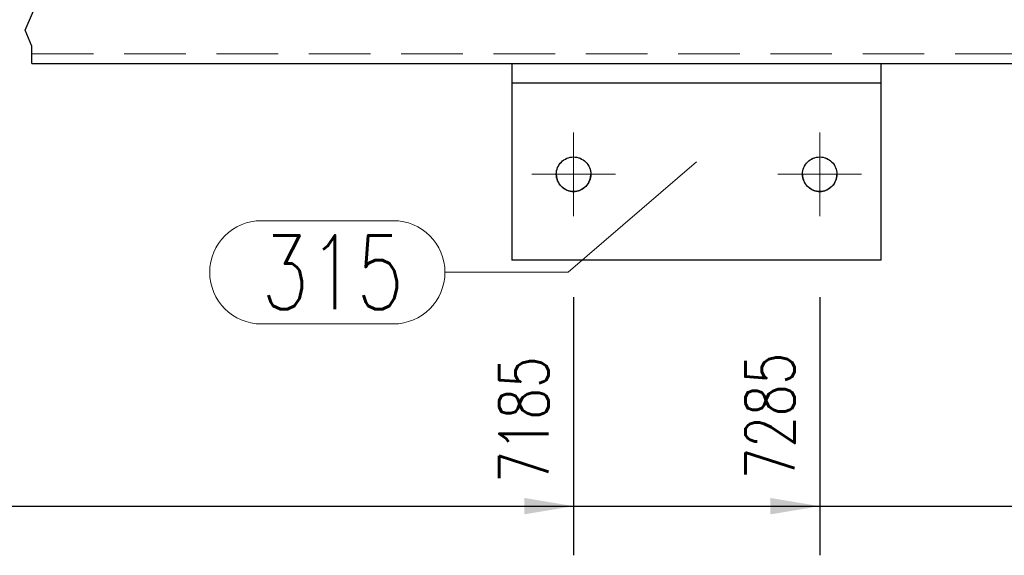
# Model space of a CAD drawing. Header units: millimetres. Extents: x -122 to 731, y 8645 to 9314.
# Tile 33 of 40: x 307 to 347, y 9108 to 9130. Entities that reach past the tile are written whole.
import ezdxf

# ---------------------------------------------------------------- set-up
doc = ezdxf.new("R2010")
doc.units = ezdxf.units.MM
doc.header["$LTSCALE"] = 10
doc.linetypes.add('HIDDEN', pattern=[0.375, 0.25, -0.125])
doc.linetypes.add('MITTE', pattern=[2, 1.25, -0.25, 0.25, -0.25])
doc.layers.get('Defpoints').update_dxf_attribs({"color": 1})
for name, color, linetype, lineweight in [('PS_DIM', 4, 'Continuous', 13), ('PS_Hidden', 2, 'HIDDEN', 9), ('PS_Mid', 5, 'MITTE', 15), ('PS_Pos', 1, 'Continuous', 15), ('PS_Shape', 161, 'Continuous', 30), ('PS_SOLID', 7, 'Continuous', 30)]:
    doc.layers.add(name, color=color, linetype=linetype, lineweight=lineweight)
doc.styles.add('simplex', font='simplex.shx', dxfattribs={"width": 0.75})
doc.dimstyles.new('1_10_GŁ_DS1-LS10', dxfattribs={"dimtxt": 2, "dimasz": 2, "dimexe": 2, "dimexo": 5, "dimgap": 1, "dimtad": 1, "dimjust": 4, "dimdec": 0, "dimlfac": 10, "dimtxsty": 'simplex', "dimblk1": 'NONE', "dimsah": 1, "dimcen": 2, "dimclrd": 256, "dimclre": 256, "dimclrt": 3, "dimadec": 1, "dimazin": 0, "dimtfac": 1, "dimtdec": 0, "dimtmove": 2, "dimatfit": 3, "dimfxl": 1, "dimarcsym": 0})

# ---------------------------------------------------------------- blocks, each defined once
blk = doc.blocks.new('*D178')
at = {"layer": 'Defpoints', "color": 0, "transparency": 16777216}
for p in [(26.054, 9127.826), (329.104, 9123.326), (329.104, 9109.826)]:
    blk.add_point(p, dxfattribs=at)
at = {"layer": 'PS_DIM', "lineweight": -2, "transparency": 16777216}
for p, q in [((26.054, 9122.826), (26.054, 9107.826)), ((329.104, 9118.326), (329.104, 9107.826)), ((26.054, 9109.826), (327.104, 9109.826))]:
    blk.add_line(p, q, dxfattribs=at)
at = {"layer": 'PS_DIM', "transparency": 16777216}
blk.add_solid([(327.104, 9110.159), (327.104, 9109.493), (329.104, 9109.826)], dxfattribs=at)
at = {"layer": 'PS_DIM', "color": 3, "transparency": 16777216, "insert": (327.084, 9113.346), "char_height": 2, "attachment_point": 5, "rotation": 90, "style": 'simplex'}
blk.add_mtext('7185', dxfattribs=at)
blk = doc.blocks.new('_None')
blk = doc.blocks.new('*D179')
at = {"layer": 'Defpoints', "color": 0, "transparency": 16777216}
for p in [(26.054, 9127.826), (339.104, 9123.326), (339.104, 9109.826)]:
    blk.add_point(p, dxfattribs=at)
at = {"layer": 'PS_DIM', "lineweight": -2, "transparency": 16777216}
for p, q in [((26.054, 9122.826), (26.054, 9107.826)), ((339.104, 9118.326), (339.104, 9107.826)), ((26.054, 9109.826), (337.104, 9109.826))]:
    blk.add_line(p, q, dxfattribs=at)
at = {"layer": 'PS_DIM', "transparency": 16777216}
blk.add_solid([(337.104, 9110.159), (337.104, 9109.493), (339.104, 9109.826)], dxfattribs=at)
at = {"layer": 'PS_DIM', "color": 3, "transparency": 16777216, "insert": (337.084, 9113.489), "char_height": 2, "attachment_point": 5, "rotation": 90, "style": 'simplex'}
blk.add_mtext('7285', dxfattribs=at)
blk = doc.blocks.new('*D180')
at = {"layer": 'Defpoints', "color": 0, "transparency": 16777216}
for p in [(26.054, 9127.826), (382.804, 9122.826), (382.804, 9109.826)]:
    blk.add_point(p, dxfattribs=at)
at = {"layer": 'PS_DIM', "lineweight": -2, "transparency": 16777216}
for p, q in [((26.054, 9122.826), (26.054, 9107.826)), ((382.804, 9117.826), (382.804, 9107.826)), ((26.054, 9109.826), (380.804, 9109.826))]:
    blk.add_line(p, q, dxfattribs=at)
at = {"layer": 'PS_DIM', "transparency": 16777216}
blk.add_solid([(380.804, 9110.159), (380.804, 9109.493), (382.804, 9109.826)], dxfattribs=at)
at = {"layer": 'PS_DIM', "color": 3, "transparency": 16777216, "insert": (380.784, 9113.489), "char_height": 2, "attachment_point": 5, "rotation": 90, "style": 'simplex'}
blk.add_mtext('8602', dxfattribs=at)
blk = doc.blocks.new('*X390')
at = {"color": 1}
for p, q in [((306.829, 9129.182), (307.379, 9130.482)), ((307.104, 9128.532), (306.829, 9129.182)), ((307.104, 9127.826), (307.104, 9128.532))]:
    blk.add_line(p, q, dxfattribs=at)
at = {"layer": 'PS_Hidden', "color": 2, "linetype": 'HIDDEN'}
for p, q in [((307.104, 9128.226), (361.104, 9128.226)), ((326.604, 9127.826), (326.604, 9127.826)), ((341.604, 9127.826), (326.604, 9127.826)), ((341.604, 9127.826), (341.604, 9127.826)), ((328.934, 9124.005), (328.901, 9123.996)), ((328.968, 9124.012), (328.934, 9124.005)), ((329.001, 9124.018), (328.968, 9124.012)), ((329.036, 9124.023), (329.001, 9124.018)), ((329.07, 9124.025), (329.036, 9124.023)), ((329.104, 9124.026), (329.07, 9124.025)), ((329.139, 9124.025), (329.104, 9124.026)), ((329.173, 9124.023), (329.139, 9124.025)), ((329.207, 9124.018), (329.173, 9124.023)), ((329.241, 9124.012), (329.207, 9124.018)), ((329.274, 9124.005), (329.241, 9124.012)), ((329.307, 9123.996), (329.274, 9124.005)), ((338.934, 9124.005), (338.901, 9123.996)), ((338.968, 9124.012), (338.934, 9124.005)), ((339.001, 9124.018), (338.968, 9124.012)), ((339.036, 9124.023), (339.001, 9124.018)), ((339.07, 9124.025), (339.036, 9124.023)), ((339.104, 9124.026), (339.07, 9124.025)), ((339.139, 9124.025), (339.104, 9124.026)), ((339.173, 9124.023), (339.139, 9124.025)), ((339.207, 9124.018), (339.173, 9124.023)), ((339.241, 9124.012), (339.207, 9124.018)), ((339.274, 9124.005), (339.241, 9124.012)), ((339.307, 9123.996), (339.274, 9124.005)), ((328.471, 9123.625), (328.457, 9123.594)), ((328.487, 9123.656), (328.471, 9123.625)), ((328.504, 9123.686), (328.487, 9123.656)), ((328.522, 9123.715), (328.504, 9123.686)), ((328.542, 9123.743), (328.522, 9123.715)), ((328.563, 9123.77), (328.542, 9123.743)), ((328.586, 9123.796), (328.563, 9123.77)), ((328.609, 9123.821), (328.586, 9123.796)), ((328.634, 9123.845), (328.609, 9123.821)), ((328.66, 9123.867), (328.634, 9123.845)), ((328.687, 9123.888), (328.66, 9123.867)), ((328.715, 9123.908), (328.687, 9123.888)), ((328.744, 9123.926), (328.715, 9123.908)), ((328.774, 9123.943), (328.744, 9123.926)), ((328.805, 9123.959), (328.774, 9123.943)), ((328.836, 9123.973), (328.805, 9123.959)), ((328.868, 9123.985), (328.836, 9123.973)), ((328.901, 9123.996), (328.868, 9123.985)), ((329.34, 9123.985), (329.307, 9123.996)), ((329.372, 9123.973), (329.34, 9123.985)), ((329.403, 9123.959), (329.372, 9123.973)), ((329.434, 9123.943), (329.403, 9123.959)), ((329.464, 9123.926), (329.434, 9123.943)), ((329.493, 9123.908), (329.464, 9123.926)), ((329.521, 9123.888), (329.493, 9123.908)), ((329.548, 9123.867), (329.521, 9123.888)), ((329.574, 9123.845), (329.548, 9123.867)), ((329.599, 9123.821), (329.574, 9123.845)), ((329.623, 9123.796), (329.599, 9123.821)), ((329.645, 9123.77), (329.623, 9123.796)), ((329.666, 9123.743), (329.645, 9123.77)), ((329.686, 9123.715), (329.666, 9123.743)), ((329.705, 9123.686), (329.686, 9123.715)), ((329.722, 9123.656), (329.705, 9123.686)), ((329.737, 9123.625), (329.722, 9123.656)), ((329.751, 9123.594), (329.737, 9123.625)), ((338.471, 9123.625), (338.457, 9123.594)), ((338.487, 9123.656), (338.471, 9123.625)), ((338.504, 9123.686), (338.487, 9123.656)), ((338.522, 9123.715), (338.504, 9123.686)), ((338.542, 9123.743), (338.522, 9123.715)), ((338.563, 9123.77), (338.542, 9123.743)), ((338.586, 9123.796), (338.563, 9123.77)), ((338.609, 9123.821), (338.586, 9123.796)), ((338.634, 9123.845), (338.609, 9123.821)), ((338.66, 9123.867), (338.634, 9123.845)), ((338.687, 9123.888), (338.66, 9123.867)), ((338.715, 9123.908), (338.687, 9123.888)), ((338.744, 9123.926), (338.715, 9123.908)), ((338.774, 9123.943), (338.744, 9123.926)), ((338.805, 9123.959), (338.774, 9123.943)), ((338.836, 9123.973), (338.805, 9123.959)), ((338.868, 9123.985), (338.836, 9123.973)), ((338.901, 9123.996), (338.868, 9123.985)), ((339.34, 9123.985), (339.307, 9123.996)), ((339.372, 9123.973), (339.34, 9123.985)), ((339.403, 9123.959), (339.372, 9123.973)), ((339.434, 9123.943), (339.403, 9123.959)), ((339.464, 9123.926), (339.434, 9123.943)), ((339.493, 9123.908), (339.464, 9123.926)), ((339.521, 9123.888), (339.493, 9123.908)), ((339.548, 9123.867), (339.521, 9123.888)), ((339.574, 9123.845), (339.548, 9123.867)), ((339.599, 9123.821), (339.574, 9123.845)), ((339.623, 9123.796), (339.599, 9123.821)), ((339.645, 9123.77), (339.623, 9123.796)), ((339.666, 9123.743), (339.645, 9123.77)), ((339.686, 9123.715), (339.666, 9123.743)), ((339.705, 9123.686), (339.686, 9123.715)), ((339.722, 9123.656), (339.705, 9123.686)), ((339.737, 9123.625), (339.722, 9123.656)), ((339.751, 9123.594), (339.737, 9123.625)), ((328.405, 9123.36), (328.404, 9123.326)), ((328.404, 9123.326), (328.404, 9123.326)), ((328.404, 9123.326), (328.404, 9123.326)), ((328.408, 9123.395), (328.405, 9123.36)), ((328.412, 9123.429), (328.408, 9123.395)), ((328.418, 9123.462), (328.412, 9123.429)), ((328.425, 9123.496), (328.418, 9123.462)), ((328.434, 9123.529), (328.425, 9123.496)), ((328.445, 9123.562), (328.434, 9123.529)), ((328.457, 9123.594), (328.445, 9123.562)), ((329.763, 9123.562), (329.751, 9123.594)), ((329.774, 9123.529), (329.763, 9123.562)), ((329.783, 9123.496), (329.774, 9123.529)), ((329.791, 9123.462), (329.783, 9123.496)), ((329.797, 9123.429), (329.791, 9123.462)), ((329.801, 9123.395), (329.797, 9123.429)), ((329.803, 9123.36), (329.801, 9123.395)), ((329.804, 9123.326), (329.803, 9123.36)), ((329.804, 9123.326), (329.804, 9123.326)), ((338.405, 9123.36), (338.404, 9123.326)), ((338.404, 9123.326), (338.404, 9123.326)), ((338.404, 9123.326), (338.404, 9123.326)), ((338.408, 9123.395), (338.405, 9123.36)), ((338.412, 9123.429), (338.408, 9123.395)), ((338.418, 9123.462), (338.412, 9123.429)), ((338.425, 9123.496), (338.418, 9123.462)), ((338.434, 9123.529), (338.425, 9123.496)), ((338.445, 9123.562), (338.434, 9123.529)), ((338.457, 9123.594), (338.445, 9123.562)), ((339.763, 9123.562), (339.751, 9123.594)), ((339.774, 9123.529), (339.763, 9123.562)), ((339.783, 9123.496), (339.774, 9123.529)), ((339.791, 9123.462), (339.783, 9123.496)), ((339.797, 9123.429), (339.791, 9123.462)), ((339.801, 9123.395), (339.797, 9123.429)), ((339.803, 9123.36), (339.801, 9123.395)), ((339.804, 9123.326), (339.803, 9123.36)), ((339.804, 9123.326), (339.804, 9123.326))]:
    blk.add_line(p, q, dxfattribs=at)
at = {"layer": 'PS_Mid', "color": 5, "linetype": 'MITTE'}
for p, q in [((329.104, 9125.026), (329.104, 9121.626)), ((339.104, 9125.026), (339.104, 9121.626)), ((330.804, 9123.326), (327.404, 9123.326)), ((340.804, 9123.326), (337.404, 9123.326))]:
    blk.add_line(p, q, dxfattribs=at)
at = {"layer": 'PS_SOLID', "color": 7, "linetype": 'Continuous'}
for p, q in [((307.104, 9127.826), (361.104, 9127.826)), ((326.604, 9127.826), (326.604, 9127.026)), ((341.604, 9127.026), (341.604, 9127.826)), ((326.604, 9127.026), (326.604, 9119.826)), ((341.604, 9127.026), (326.604, 9127.026)), ((341.604, 9119.826), (341.604, 9127.026)), ((328.901, 9123.996), (328.968, 9124.012)), ((328.968, 9124.012), (329.036, 9124.023)), ((329.036, 9124.023), (329.104, 9124.026)), ((329.104, 9124.026), (329.173, 9124.023)), ((329.104, 9124.026), (329.104, 9124.026)), ((329.173, 9124.023), (329.241, 9124.012)), ((329.241, 9124.012), (329.307, 9123.996)), ((338.901, 9123.996), (338.968, 9124.012)), ((338.968, 9124.012), (339.036, 9124.023)), ((339.036, 9124.023), (339.104, 9124.026)), ((339.104, 9124.026), (339.173, 9124.023)), ((339.104, 9124.026), (339.104, 9124.026)), ((339.173, 9124.023), (339.241, 9124.012)), ((339.241, 9124.012), (339.307, 9123.996)), ((328.457, 9123.594), (328.487, 9123.656)), ((328.487, 9123.656), (328.522, 9123.715)), ((328.522, 9123.715), (328.563, 9123.77)), ((328.563, 9123.77), (328.609, 9123.821)), ((328.609, 9123.821), (328.66, 9123.867)), ((328.66, 9123.867), (328.715, 9123.908)), ((328.715, 9123.908), (328.774, 9123.943)), ((328.774, 9123.943), (328.836, 9123.973)), ((328.836, 9123.973), (328.901, 9123.996)), ((329.307, 9123.996), (329.372, 9123.973)), ((329.372, 9123.973), (329.434, 9123.943)), ((329.434, 9123.943), (329.493, 9123.908)), ((329.493, 9123.908), (329.548, 9123.867)), ((329.548, 9123.867), (329.599, 9123.821)), ((329.599, 9123.821), (329.645, 9123.77)), ((329.645, 9123.77), (329.686, 9123.715)), ((329.686, 9123.715), (329.722, 9123.656)), ((329.722, 9123.656), (329.751, 9123.594)), ((338.457, 9123.594), (338.487, 9123.656)), ((338.487, 9123.656), (338.522, 9123.715)), ((338.522, 9123.715), (338.563, 9123.77)), ((338.563, 9123.77), (338.609, 9123.821)), ((338.609, 9123.821), (338.66, 9123.867)), ((338.66, 9123.867), (338.715, 9123.908)), ((338.715, 9123.908), (338.774, 9123.943)), ((338.774, 9123.943), (338.836, 9123.973)), ((338.836, 9123.973), (338.901, 9123.996)), ((339.307, 9123.996), (339.372, 9123.973)), ((339.372, 9123.973), (339.434, 9123.943)), ((339.434, 9123.943), (339.493, 9123.908)), ((339.493, 9123.908), (339.548, 9123.867)), ((339.548, 9123.867), (339.599, 9123.821)), ((339.599, 9123.821), (339.645, 9123.77)), ((339.645, 9123.77), (339.686, 9123.715)), ((339.686, 9123.715), (339.722, 9123.656)), ((339.722, 9123.656), (339.751, 9123.594)), ((328.404, 9123.326), (328.408, 9123.395)), ((328.404, 9123.326), (328.404, 9123.309)), ((328.408, 9123.257), (328.404, 9123.326)), ((328.404, 9123.309), (328.405, 9123.292)), ((328.405, 9123.292), (328.406, 9123.274)), ((328.406, 9123.274), (328.408, 9123.257)), ((328.408, 9123.395), (328.418, 9123.462)), ((328.408, 9123.257), (328.409, 9123.24)), ((328.418, 9123.189), (328.408, 9123.257)), ((328.409, 9123.24), (328.412, 9123.223)), ((328.412, 9123.223), (328.415, 9123.206)), ((328.415, 9123.206), (328.418, 9123.189)), ((328.418, 9123.462), (328.434, 9123.529)), ((328.434, 9123.529), (328.457, 9123.594)), ((329.751, 9123.594), (329.774, 9123.529)), ((329.774, 9123.529), (329.791, 9123.462)), ((329.791, 9123.462), (329.801, 9123.395)), ((329.801, 9123.257), (329.791, 9123.189)), ((329.791, 9123.189), (329.794, 9123.206)), ((329.794, 9123.206), (329.797, 9123.223)), ((329.797, 9123.223), (329.799, 9123.24)), ((329.799, 9123.24), (329.801, 9123.257)), ((329.801, 9123.395), (329.804, 9123.326)), ((329.804, 9123.326), (329.801, 9123.257)), ((329.801, 9123.257), (329.802, 9123.274)), ((329.802, 9123.274), (329.803, 9123.292)), ((329.803, 9123.292), (329.804, 9123.309)), ((329.804, 9123.309), (329.804, 9123.326)), ((338.404, 9123.326), (338.408, 9123.395)), ((338.404, 9123.326), (338.404, 9123.309)), ((338.408, 9123.257), (338.404, 9123.326)), ((338.404, 9123.309), (338.405, 9123.292)), ((338.405, 9123.292), (338.406, 9123.274)), ((338.406, 9123.274), (338.408, 9123.257)), ((338.408, 9123.395), (338.418, 9123.462)), ((338.408, 9123.257), (338.409, 9123.24)), ((338.418, 9123.189), (338.408, 9123.257)), ((338.409, 9123.24), (338.412, 9123.223)), ((338.412, 9123.223), (338.415, 9123.206)), ((338.415, 9123.206), (338.418, 9123.189)), ((338.418, 9123.462), (338.434, 9123.529)), ((338.434, 9123.529), (338.457, 9123.594)), ((339.751, 9123.594), (339.774, 9123.529)), ((339.774, 9123.529), (339.791, 9123.462)), ((339.791, 9123.462), (339.801, 9123.395)), ((339.801, 9123.257), (339.791, 9123.189)), ((339.791, 9123.189), (339.794, 9123.206)), ((339.794, 9123.206), (339.797, 9123.223)), ((339.797, 9123.223), (339.799, 9123.24)), ((339.799, 9123.24), (339.801, 9123.257)), ((339.801, 9123.395), (339.804, 9123.326)), ((339.804, 9123.326), (339.801, 9123.257)), ((339.801, 9123.257), (339.802, 9123.274)), ((339.802, 9123.274), (339.803, 9123.292)), ((339.803, 9123.292), (339.804, 9123.309)), ((339.804, 9123.309), (339.804, 9123.326)), ((328.418, 9123.189), (328.421, 9123.173)), ((328.434, 9123.123), (328.418, 9123.189)), ((328.421, 9123.173), (328.425, 9123.156)), ((328.425, 9123.156), (328.43, 9123.139)), ((328.43, 9123.139), (328.434, 9123.123)), ((328.434, 9123.123), (328.44, 9123.106)), ((328.457, 9123.058), (328.434, 9123.123)), ((328.44, 9123.106), (328.445, 9123.09)), ((328.445, 9123.09), (328.451, 9123.074)), ((328.451, 9123.074), (328.457, 9123.058)), ((328.457, 9123.058), (328.464, 9123.042)), ((328.487, 9122.996), (328.457, 9123.058)), ((328.464, 9123.042), (328.471, 9123.027)), ((328.471, 9123.027), (328.479, 9123.011)), ((328.479, 9123.011), (328.487, 9122.996)), ((328.487, 9122.996), (328.495, 9122.981)), ((328.522, 9122.937), (328.487, 9122.996)), ((328.495, 9122.981), (328.504, 9122.966)), ((328.504, 9122.966), (328.513, 9122.951)), ((328.513, 9122.951), (328.522, 9122.937)), ((328.522, 9122.937), (328.532, 9122.923)), ((328.563, 9122.882), (328.522, 9122.937)), ((328.532, 9122.923), (328.542, 9122.909)), ((328.542, 9122.909), (328.552, 9122.895)), ((328.552, 9122.895), (328.563, 9122.882)), ((328.563, 9122.882), (328.574, 9122.869)), ((328.609, 9122.831), (328.563, 9122.882)), ((328.574, 9122.869), (328.586, 9122.856)), ((328.586, 9122.856), (328.597, 9122.843)), ((328.597, 9122.843), (328.609, 9122.831)), ((328.609, 9122.831), (328.622, 9122.819)), ((328.66, 9122.785), (328.609, 9122.831)), ((328.622, 9122.819), (328.634, 9122.807)), ((328.634, 9122.807), (328.647, 9122.796)), ((329.599, 9122.831), (329.548, 9122.785)), ((329.561, 9122.796), (329.574, 9122.807)), ((329.574, 9122.807), (329.587, 9122.819)), ((329.587, 9122.819), (329.599, 9122.831)), ((329.645, 9122.882), (329.599, 9122.831)), ((329.599, 9122.831), (329.611, 9122.843)), ((329.611, 9122.843), (329.623, 9122.856)), ((329.623, 9122.856), (329.634, 9122.869)), ((329.634, 9122.869), (329.645, 9122.882)), ((329.686, 9122.937), (329.645, 9122.882)), ((329.645, 9122.882), (329.656, 9122.895)), ((329.656, 9122.895), (329.666, 9122.909)), ((329.666, 9122.909), (329.677, 9122.923)), ((329.677, 9122.923), (329.686, 9122.937)), ((329.722, 9122.996), (329.686, 9122.937)), ((329.686, 9122.937), (329.696, 9122.951)), ((329.696, 9122.951), (329.705, 9122.966)), ((329.705, 9122.966), (329.713, 9122.981)), ((329.713, 9122.981), (329.722, 9122.996)), ((329.751, 9123.058), (329.722, 9122.996)), ((329.722, 9122.996), (329.729, 9123.011)), ((329.729, 9123.011), (329.737, 9123.027)), ((329.737, 9123.027), (329.744, 9123.042)), ((329.744, 9123.042), (329.751, 9123.058)), ((329.774, 9123.123), (329.751, 9123.058)), ((329.751, 9123.058), (329.757, 9123.074)), ((329.757, 9123.074), (329.763, 9123.09)), ((329.763, 9123.09), (329.769, 9123.106)), ((329.769, 9123.106), (329.774, 9123.123)), ((329.791, 9123.189), (329.774, 9123.123)), ((329.774, 9123.123), (329.779, 9123.139)), ((329.779, 9123.139), (329.783, 9123.156)), ((329.783, 9123.156), (329.787, 9123.173)), ((329.787, 9123.173), (329.791, 9123.189)), ((338.418, 9123.189), (338.421, 9123.173)), ((338.434, 9123.123), (338.418, 9123.189)), ((338.421, 9123.173), (338.425, 9123.156)), ((338.425, 9123.156), (338.43, 9123.139)), ((338.43, 9123.139), (338.434, 9123.123)), ((338.434, 9123.123), (338.44, 9123.106)), ((338.457, 9123.058), (338.434, 9123.123)), ((338.44, 9123.106), (338.445, 9123.09)), ((338.445, 9123.09), (338.451, 9123.074)), ((338.451, 9123.074), (338.457, 9123.058)), ((338.457, 9123.058), (338.464, 9123.042)), ((338.487, 9122.996), (338.457, 9123.058)), ((338.464, 9123.042), (338.471, 9123.027)), ((338.471, 9123.027), (338.479, 9123.011)), ((338.479, 9123.011), (338.487, 9122.996)), ((338.487, 9122.996), (338.495, 9122.981)), ((338.522, 9122.937), (338.487, 9122.996)), ((338.495, 9122.981), (338.504, 9122.966)), ((338.504, 9122.966), (338.513, 9122.951)), ((338.513, 9122.951), (338.522, 9122.937)), ((338.522, 9122.937), (338.532, 9122.923)), ((338.563, 9122.882), (338.522, 9122.937)), ((338.532, 9122.923), (338.542, 9122.909)), ((338.542, 9122.909), (338.552, 9122.895)), ((338.552, 9122.895), (338.563, 9122.882)), ((338.563, 9122.882), (338.574, 9122.869)), ((338.609, 9122.831), (338.563, 9122.882)), ((338.574, 9122.869), (338.586, 9122.856)), ((338.586, 9122.856), (338.597, 9122.843)), ((338.597, 9122.843), (338.609, 9122.831)), ((338.609, 9122.831), (338.622, 9122.819)), ((338.66, 9122.785), (338.609, 9122.831)), ((338.622, 9122.819), (338.634, 9122.807)), ((338.634, 9122.807), (338.647, 9122.796)), ((339.599, 9122.831), (339.548, 9122.785)), ((339.561, 9122.796), (339.574, 9122.807)), ((339.574, 9122.807), (339.587, 9122.819)), ((339.587, 9122.819), (339.599, 9122.831)), ((339.645, 9122.882), (339.599, 9122.831)), ((339.599, 9122.831), (339.611, 9122.843)), ((339.611, 9122.843), (339.623, 9122.856)), ((339.623, 9122.856), (339.634, 9122.869)), ((339.634, 9122.869), (339.645, 9122.882)), ((339.686, 9122.937), (339.645, 9122.882)), ((339.645, 9122.882), (339.656, 9122.895)), ((339.656, 9122.895), (339.666, 9122.909)), ((339.666, 9122.909), (339.677, 9122.923)), ((339.677, 9122.923), (339.686, 9122.937)), ((339.722, 9122.996), (339.686, 9122.937)), ((339.686, 9122.937), (339.696, 9122.951)), ((339.696, 9122.951), (339.705, 9122.966)), ((339.705, 9122.966), (339.713, 9122.981)), ((339.713, 9122.981), (339.722, 9122.996)), ((339.751, 9123.058), (339.722, 9122.996)), ((339.722, 9122.996), (339.729, 9123.011)), ((339.729, 9123.011), (339.737, 9123.027)), ((339.737, 9123.027), (339.744, 9123.042)), ((339.744, 9123.042), (339.751, 9123.058)), ((339.774, 9123.123), (339.751, 9123.058)), ((339.751, 9123.058), (339.757, 9123.074)), ((339.757, 9123.074), (339.763, 9123.09)), ((339.763, 9123.09), (339.769, 9123.106)), ((339.769, 9123.106), (339.774, 9123.123)), ((339.791, 9123.189), (339.774, 9123.123)), ((339.774, 9123.123), (339.779, 9123.139)), ((339.779, 9123.139), (339.783, 9123.156)), ((339.783, 9123.156), (339.787, 9123.173)), ((339.787, 9123.173), (339.791, 9123.189)), ((328.647, 9122.796), (328.66, 9122.785)), ((328.66, 9122.785), (328.674, 9122.774)), ((328.715, 9122.744), (328.66, 9122.785)), ((328.674, 9122.774), (328.687, 9122.764)), ((328.687, 9122.764), (328.701, 9122.754)), ((328.701, 9122.754), (328.715, 9122.744)), ((328.715, 9122.744), (328.73, 9122.735)), ((328.774, 9122.709), (328.715, 9122.744)), ((328.73, 9122.735), (328.744, 9122.726)), ((328.744, 9122.726), (328.759, 9122.717)), ((328.759, 9122.717), (328.774, 9122.709)), ((328.774, 9122.709), (328.789, 9122.701)), ((328.836, 9122.679), (328.774, 9122.709)), ((328.789, 9122.701), (328.805, 9122.693)), ((328.805, 9122.693), (328.821, 9122.686)), ((328.821, 9122.686), (328.836, 9122.679)), ((328.836, 9122.679), (328.852, 9122.673)), ((328.901, 9122.656), (328.836, 9122.679)), ((328.852, 9122.673), (328.868, 9122.667)), ((328.868, 9122.667), (328.885, 9122.661)), ((328.885, 9122.661), (328.901, 9122.656)), ((328.901, 9122.656), (328.918, 9122.651)), ((328.968, 9122.639), (328.901, 9122.656)), ((328.918, 9122.651), (328.934, 9122.647)), ((328.934, 9122.647), (328.951, 9122.643)), ((328.951, 9122.643), (328.968, 9122.639)), ((328.968, 9122.639), (328.985, 9122.636)), ((329.036, 9122.629), (328.968, 9122.639)), ((328.985, 9122.636), (329.001, 9122.633)), ((329.001, 9122.633), (329.019, 9122.631)), ((329.019, 9122.631), (329.036, 9122.629)), ((329.036, 9122.629), (329.053, 9122.628)), ((329.104, 9122.626), (329.036, 9122.629)), ((329.053, 9122.628), (329.07, 9122.627)), ((329.07, 9122.627), (329.087, 9122.626)), ((329.087, 9122.626), (329.104, 9122.626)), ((329.173, 9122.629), (329.104, 9122.626)), ((329.104, 9122.626), (329.121, 9122.626)), ((329.104, 9122.626), (329.104, 9122.626)), ((329.121, 9122.626), (329.139, 9122.627)), ((329.139, 9122.627), (329.156, 9122.628)), ((329.156, 9122.628), (329.173, 9122.629)), ((329.241, 9122.639), (329.173, 9122.629)), ((329.173, 9122.629), (329.19, 9122.631)), ((329.19, 9122.631), (329.207, 9122.633)), ((329.207, 9122.633), (329.224, 9122.636)), ((329.224, 9122.636), (329.241, 9122.639)), ((329.307, 9122.656), (329.241, 9122.639)), ((329.241, 9122.639), (329.258, 9122.643)), ((329.258, 9122.643), (329.274, 9122.647)), ((329.274, 9122.647), (329.291, 9122.651)), ((329.291, 9122.651), (329.307, 9122.656)), ((329.372, 9122.679), (329.307, 9122.656)), ((329.307, 9122.656), (329.324, 9122.661)), ((329.324, 9122.661), (329.34, 9122.667)), ((329.34, 9122.667), (329.356, 9122.673)), ((329.356, 9122.673), (329.372, 9122.679)), ((329.434, 9122.709), (329.372, 9122.679)), ((329.372, 9122.679), (329.388, 9122.686)), ((329.388, 9122.686), (329.403, 9122.693)), ((329.403, 9122.693), (329.419, 9122.701)), ((329.419, 9122.701), (329.434, 9122.709)), ((329.493, 9122.744), (329.434, 9122.709)), ((329.434, 9122.709), (329.449, 9122.717)), ((329.449, 9122.717), (329.464, 9122.726)), ((329.464, 9122.726), (329.479, 9122.735)), ((329.479, 9122.735), (329.493, 9122.744)), ((329.548, 9122.785), (329.493, 9122.744)), ((329.493, 9122.744), (329.507, 9122.754)), ((329.507, 9122.754), (329.521, 9122.764)), ((329.521, 9122.764), (329.535, 9122.774)), ((329.535, 9122.774), (329.548, 9122.785)), ((329.548, 9122.785), (329.561, 9122.796)), ((338.647, 9122.796), (338.66, 9122.785)), ((338.66, 9122.785), (338.674, 9122.774)), ((338.715, 9122.744), (338.66, 9122.785)), ((338.674, 9122.774), (338.687, 9122.764)), ((338.687, 9122.764), (338.701, 9122.754)), ((338.701, 9122.754), (338.715, 9122.744)), ((338.715, 9122.744), (338.73, 9122.735)), ((338.774, 9122.709), (338.715, 9122.744)), ((338.73, 9122.735), (338.744, 9122.726)), ((338.744, 9122.726), (338.759, 9122.717)), ((338.759, 9122.717), (338.774, 9122.709)), ((338.774, 9122.709), (338.789, 9122.701)), ((338.836, 9122.679), (338.774, 9122.709)), ((338.789, 9122.701), (338.805, 9122.693)), ((338.805, 9122.693), (338.821, 9122.686)), ((338.821, 9122.686), (338.836, 9122.679)), ((338.836, 9122.679), (338.852, 9122.673)), ((338.901, 9122.656), (338.836, 9122.679)), ((338.852, 9122.673), (338.868, 9122.667)), ((338.868, 9122.667), (338.885, 9122.661)), ((338.885, 9122.661), (338.901, 9122.656)), ((338.901, 9122.656), (338.918, 9122.651)), ((338.968, 9122.639), (338.901, 9122.656)), ((338.918, 9122.651), (338.934, 9122.647)), ((338.934, 9122.647), (338.951, 9122.643)), ((338.951, 9122.643), (338.968, 9122.639)), ((338.968, 9122.639), (338.985, 9122.636)), ((339.036, 9122.629), (338.968, 9122.639)), ((338.985, 9122.636), (339.001, 9122.633)), ((339.001, 9122.633), (339.019, 9122.631)), ((339.019, 9122.631), (339.036, 9122.629)), ((339.036, 9122.629), (339.053, 9122.628)), ((339.104, 9122.626), (339.036, 9122.629)), ((339.053, 9122.628), (339.07, 9122.627)), ((339.07, 9122.627), (339.087, 9122.626)), ((339.087, 9122.626), (339.104, 9122.626)), ((339.173, 9122.629), (339.104, 9122.626)), ((339.104, 9122.626), (339.121, 9122.626)), ((339.104, 9122.626), (339.104, 9122.626)), ((339.121, 9122.626), (339.139, 9122.627)), ((339.139, 9122.627), (339.156, 9122.628)), ((339.156, 9122.628), (339.173, 9122.629)), ((339.241, 9122.639), (339.173, 9122.629)), ((339.173, 9122.629), (339.19, 9122.631)), ((339.19, 9122.631), (339.207, 9122.633)), ((339.207, 9122.633), (339.224, 9122.636)), ((339.224, 9122.636), (339.241, 9122.639)), ((339.307, 9122.656), (339.241, 9122.639)), ((339.241, 9122.639), (339.258, 9122.643)), ((339.258, 9122.643), (339.274, 9122.647)), ((339.274, 9122.647), (339.291, 9122.651)), ((339.291, 9122.651), (339.307, 9122.656)), ((339.372, 9122.679), (339.307, 9122.656)), ((339.307, 9122.656), (339.324, 9122.661)), ((339.324, 9122.661), (339.34, 9122.667)), ((339.34, 9122.667), (339.356, 9122.673)), ((339.356, 9122.673), (339.372, 9122.679)), ((339.434, 9122.709), (339.372, 9122.679)), ((339.372, 9122.679), (339.388, 9122.686)), ((339.388, 9122.686), (339.403, 9122.693)), ((339.403, 9122.693), (339.419, 9122.701)), ((339.419, 9122.701), (339.434, 9122.709)), ((339.493, 9122.744), (339.434, 9122.709)), ((339.434, 9122.709), (339.449, 9122.717)), ((339.449, 9122.717), (339.464, 9122.726)), ((339.464, 9122.726), (339.479, 9122.735)), ((339.479, 9122.735), (339.493, 9122.744)), ((339.548, 9122.785), (339.493, 9122.744)), ((339.493, 9122.744), (339.507, 9122.754)), ((339.507, 9122.754), (339.521, 9122.764)), ((339.521, 9122.764), (339.535, 9122.774)), ((339.535, 9122.774), (339.548, 9122.785)), ((339.548, 9122.785), (339.561, 9122.796)), ((341.604, 9119.826), (326.604, 9119.826))]:
    blk.add_line(p, q, dxfattribs=at)
blk = doc.blocks.new('*X397')
at = {"color": 1}
for p, q in [((334.104, 9123.826), (328.88, 9119.336)), ((316.423, 9121.436), (321.78, 9121.436)), ((323.88, 9119.336), (328.88, 9119.336)), ((316.423, 9117.236), (321.78, 9117.236))]:
    blk.add_line(p, q, dxfattribs=at)
for centre, start, end in [((316.423, 9119.336), 90, 270), ((321.78, 9119.336), 270, 90)]:
    blk.add_arc(centre, 2.1, start, end, dxfattribs=at)
at = {"color": 2, "style": 'simplex', "width": 0.75}
blk.add_text('315', height=3, dxfattribs=at).set_placement((316.423, 9117.836))

msp = doc.modelspace()

# ---------------------------------------------------------------- block references
at = {"layer": 'PS_Pos'}
msp.add_blockref('*X397', (0, 0), dxfattribs=at)
at = {"layer": 'PS_Shape', "color": 232}
msp.add_blockref('*X390', (0, 0), dxfattribs=at)

# ---------------------------------------------------------------- dimensions: what is measured, and where the dimension line sits
at = {"layer": 'PS_DIM'}
for base, p2, text, picture, middle in [((329.104, 9109.826), (329.104, 9123.326), '7185', '*D178', (327.084, 9113.346)), ((339.104, 9109.826), (339.104, 9123.326), '7285', '*D179', (337.084, 9113.489)), ((382.804, 9109.826), (382.804, 9122.826), '8602', '*D180', (380.784, 9113.489))]:
    dim = msp.add_linear_dim(base=base, p1=(26.054, 9127.826), p2=p2, text=text, dimstyle='1_10_GŁ_DS1-LS10', dxfattribs=at)
    dim.commit()
    dim.dimension.update_dxf_attribs({"geometry": picture, "text_midpoint": middle, "dimtype": 128, "text_rotation": 90})

doc.saveas('drawing.dxf')
